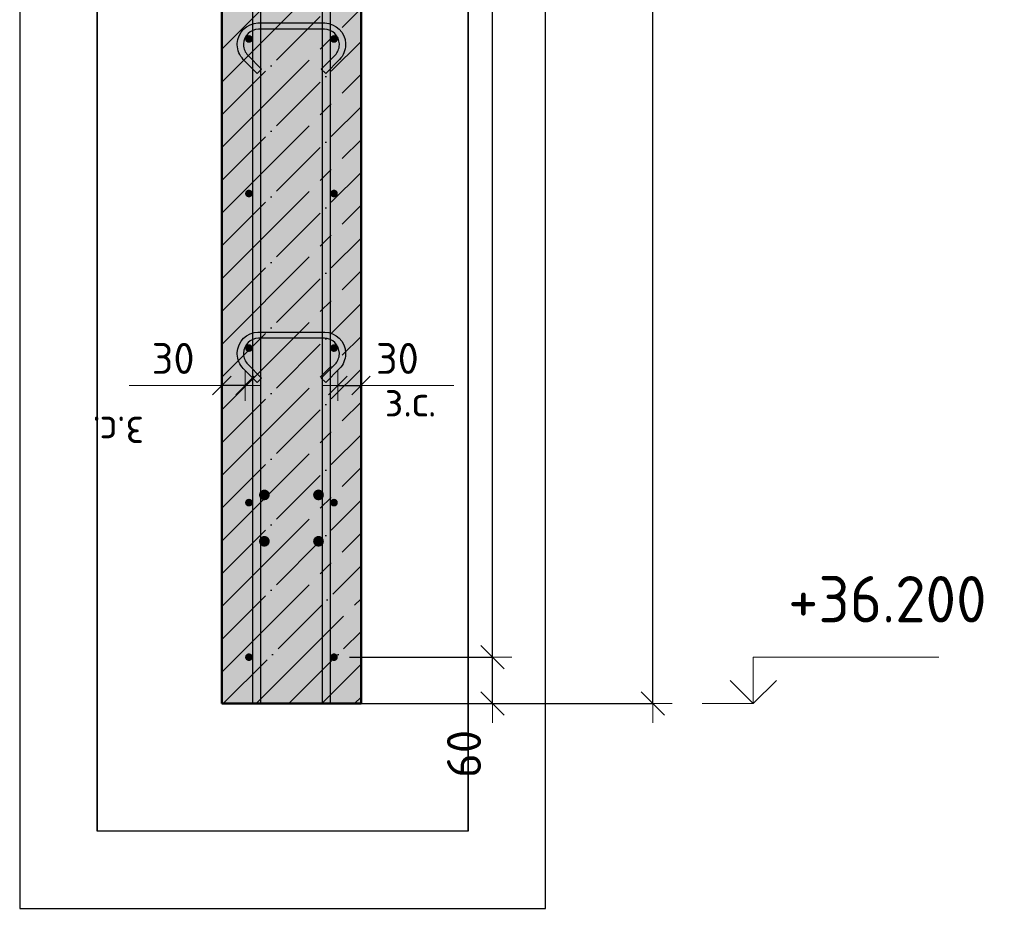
# Model space of a CAD drawing. Header units: millimetres. Extents: x -27380 to 48638, y 46540 to 72525.
# Tile 73 of 106: x 42048 to 43321, y 49456 to 50606. Entities that reach past the tile are written whole.
import ezdxf

# ---------------------------------------------------------------- set-up
doc = ezdxf.new("R2010")
doc.units = ezdxf.units.MM
doc.header["$PDMODE"] = 65
doc.linetypes.add('______11', pattern=[100, 80, -10, 0, -10])
doc.linetypes.add('______5', pattern=[220, 160, -20, 20, -20])
for name, color, linetype, lineweight in [('Standard', 7, 'Continuous', 25), ('Арм.стержн. вертикальными 1', 22, 'Continuous', 35), ('Арм.стержн. Доп. арматура', 180, 'Continuous', 35), ('Арм.стержн.горизонт. 1', 180, 'Continuous', 35), ('Высотная отметки_ общее', 7, 'Continuous', 13), ('Размерная линия_ общее', 7, 'Continuous', 13), ('Размерная линия_ общее_1', 7, 'Continuous', 13)]:
    doc.layers.add(name, color=color, linetype=linetype, lineweight=lineweight)
doc.layers.add('Арм.стержн.Стяжки', color=7, linetype='Continuous', lineweight=35, true_color=0x501e0f)
doc.styles.add('ISOCPEUR', font='ISOCPEUR')
doc.dimstyles.new('DIMSTYLE_3', dxfattribs={"dimtxt": 44, "dimasz": 50, "dimexe": 0, "dimexo": 0, "dimgap": 22, "dimtad": 2, "dimdec": 0, "dimrnd": 5, "dimzin": 12, "dimdsep": 46, "dimtxsty": 'ISOCPEUR', "dimblk1": 'ALL_ML_STRICH', "dimblk2": 'ALL_ML_STRICH', "dimsah": 1, "dimcen": 0, "dimclrd": 7, "dimclre": 256, "dimclrt": 7, "dimadec": 0, "dimazin": 0, "dimtfac": 1, "dimtdec": 0, "dimtix": 1, "dimtmove": 2, "dimatfit": 3, "dimfxl": 0, "dimtvp": 1.2, "dimtzin": 0, "dimlwd": 0, "dimlwe": -3, "dimarcsym": 0})
doc.dimstyles.new('DIMSTYLE_7', dxfattribs={"dimtxt": 44, "dimasz": 50, "dimexe": 0, "dimexo": 0, "dimgap": 22, "dimtad": 2, "dimdec": 0, "dimrnd": 5, "dimzin": 12, "dimdsep": 46, "dimtxsty": 'ISOCPEUR', "dimblk1": 'ALL_ML_STRICH', "dimblk2": 'ALL_ML_STRICH', "dimsah": 1, "dimcen": 0, "dimclrd": 7, "dimclre": 256, "dimclrt": 7, "dimadec": 0, "dimazin": 0, "dimtfac": 1, "dimtdec": 0, "dimtix": 1, "dimtmove": 2, "dimatfit": 3, "dimfxl": 0, "dimtzin": 0, "dimlwd": 0, "dimlwe": -3, "dimarcsym": 0})
doc.dimstyles.new('DIMSTYLE_9', dxfattribs={"dimtxt": 40, "dimasz": 40, "dimexe": 0, "dimexo": 0.001, "dimgap": 20, "dimtad": 2, "dimdec": 0, "dimrnd": 5, "dimzin": 12, "dimdsep": 46, "dimtxsty": 'ISOCPEUR', "dimblk1": 'ALL_ML_STRICH', "dimblk2": 'ALL_ML_STRICH', "dimsah": 1, "dimcen": 0, "dimse1": 1, "dimse2": 1, "dimclrd": 7, "dimclre": 256, "dimclrt": 7, "dimadec": 0, "dimazin": 0, "dimtfac": 1, "dimtdec": 0, "dimtix": 1, "dimtmove": 2, "dimatfit": 3, "dimfxl": 0, "dimtvp": 1.2, "dimtzin": 0, "dimlwd": 0, "dimlwe": -3, "dimarcsym": 0})

# ---------------------------------------------------------------- blocks, each defined once
blk = doc.blocks.new('ALL_ML_STRICH')
at = {"color": 0, "linetype": 'ByBlock', "lineweight": -2}
for p, q in [((-0.3, -0.3), (0.3, 0.3)), ((0, -0.5), (0, 0.5)), ((-1, 0), (0.5, 0))]:
    blk.add_line(p, q, dxfattribs=at)
blk = doc.blocks.new('*D41')
at = {"layer": 'DEFPOINTS', "color": 7, "linetype": 'Continuous', "lineweight": 13, "transparency": 33554687}
for p in [(42459.4, 50132.9), (42459.4, 50124.2), (42489.4, 50124.2)]:
    blk.add_point(p, dxfattribs=at)
at = {"layer": 'Размерная линия_ общее_1', "color": 7, "linetype": 'Continuous', "lineweight": -2, "transparency": 33554687}
blk.add_line((42459.4, 50132.9), (42489.4, 50132.9), dxfattribs=at)
at = {"layer": 'Размерная линия_ общее_1', "color": 7, "linetype": 'Continuous', "lineweight": 13, "transparency": 33554687, "xscale": 40, "yscale": 40, "zscale": 40, "rotation": 180}
blk.add_blockref('ALL_ML_STRICH', (42459.4, 50132.9), dxfattribs=at)
at = {"layer": 'Размерная линия_ общее_1', "color": 7, "linetype": 'Continuous', "lineweight": 13, "transparency": 33554687, "xscale": 40, "yscale": 40, "zscale": 40}
blk.add_blockref('ALL_ML_STRICH', (42489.4, 50132.9), dxfattribs=at)
at = {"layer": 'Размерная линия_ общее_1', "color": 7, "linetype": 'Continuous', "lineweight": 13, "transparency": 33554687, "insert": (42536.4, 50167.9), "char_height": 40, "width": 80, "attachment_point": 5, "style": 'ISOCPEUR'}
blk.add_mtext('\\A1;{30}', dxfattribs=at)
at = {"layer": 'Размерная линия_ общее_1', "color": 7, "linetype": 'Continuous', "lineweight": 13, "transparency": 33554687, "insert": (42520, 50132.7), "char_height": 40, "width": 2, "attachment_point": 1, "line_spacing_factor": 0.60241, "style": 'ISOCPEUR'}
blk.add_mtext('з.с.', dxfattribs=at)
blk = doc.blocks.new('*D42')
at = {"layer": 'DEFPOINTS', "color": 7, "linetype": 'Continuous', "lineweight": 13, "transparency": 33554687}
for p in [(42339.4, 50132.9), (42309.4, 50124.2), (42339.4, 50124.2)]:
    blk.add_point(p, dxfattribs=at)
at = {"layer": 'Размерная линия_ общее_1', "color": 7, "linetype": 'Continuous', "lineweight": -2, "transparency": 33554687}
blk.add_line((42339.4, 50132.9), (42309.4, 50132.9), dxfattribs=at)
at = {"layer": 'Размерная линия_ общее_1', "color": 7, "linetype": 'Continuous', "lineweight": 13, "transparency": 33554687, "xscale": 40, "yscale": 40, "zscale": 40}
for p, rotation in [((42309.4, 50132.9), 180), ((42339.4, 50132.9), 360)]:
    blk.add_blockref('ALL_ML_STRICH', p, dxfattribs=dict(at, rotation=rotation))
at = {"layer": 'Размерная линия_ общее_1', "color": 7, "linetype": 'Continuous', "lineweight": 13, "transparency": 33554687, "insert": (42246.4, 50167.9), "char_height": 40, "width": 80, "attachment_point": 5, "style": 'ISOCPEUR'}
blk.add_mtext('\\A1;{30}', dxfattribs=at)
at = {"layer": 'Размерная линия_ общее_1', "color": 7, "linetype": 'Continuous', "lineweight": 13, "transparency": 33554687, "insert": (42208.9, 50052.7), "char_height": 40, "width": 2, "attachment_point": 1, "rotation": 180, "line_spacing_factor": 0.60241, "style": 'ISOCPEUR'}
blk.add_mtext('з.с.', dxfattribs=at)
blk = doc.blocks.new('*D47')
at = {"layer": 'DEFPOINTS', "color": 7, "linetype": 'Continuous', "lineweight": 13, "transparency": 33554687}
for p in [(42489.4, 52841.3), (42537.4, 49721.3), (42866.7, 49721.3)]:
    blk.add_point(p, dxfattribs=at)
at = {"layer": 'Размерная линия_ общее', "color": 253, "linetype": 'Continuous', "lineweight": -2, "true_color": 0xa0a0a0, "transparency": 33554687}
for p, q in [((42509.4, 52841.3), (42866.7, 52841.3)), ((42557.4, 49721.3), (42866.7, 49721.3))]:
    blk.add_line(p, q, dxfattribs=at)
at = {"layer": 'Размерная линия_ общее', "color": 7, "linetype": 'Continuous', "lineweight": -2, "transparency": 33554687}
blk.add_line((42866.7, 49721.3), (42866.7, 52841.3), dxfattribs=at)
at = {"layer": 'Размерная линия_ общее', "color": 7, "linetype": 'Continuous', "lineweight": 13, "transparency": 33554687, "xscale": 50, "yscale": 50, "zscale": 50}
for p, rotation in [((42866.7, 52841.3), 90), ((42866.7, 49721.3), 270)]:
    blk.add_blockref('ALL_ML_STRICH', p, dxfattribs=dict(at, rotation=rotation))
at = {"layer": 'Размерная линия_ общее', "color": 7, "linetype": 'Continuous', "lineweight": 13, "transparency": 33554687, "insert": (42829.7, 51287.9), "char_height": 44, "width": 176, "attachment_point": 5, "rotation": 90, "style": 'ISOCPEUR'}
blk.add_mtext('\\A1;{3120}', dxfattribs=at)
blk = doc.blocks.new('COMPLEX_ELEVATIONDIM_1')
at = {"layer": 'Высотная отметки_ общее', "color": 7, "linetype": 'Continuous', "lineweight": 13, "transparency": 33554687}
for p, q in [((42996.7, 49721.3), (42996.7, 49781.3)), ((42996.7, 49781.3), (43236.7, 49781.3)), ((42996.7, 49721.3), (42966.7, 49751.3)), ((42996.7, 49721.3), (43026.7, 49751.3)), ((42996.7, 49721.3), (42996.7, 49721.3)), ((42996.7, 49721.3), (42996.7, 49721.3)), ((42996.7, 49721.3), (42996.7, 49721.3)), ((42996.7, 49721.3), (42996.7, 49721.3))]:
    blk.add_line(p, q, dxfattribs=at)
blk.add_lwpolyline([(42996.7, 49721.3), (42936.7, 49721.3), (42936.7, 49721.3), (42930.5, 49721.3)], dxfattribs=at)
at = {"layer": 'Высотная отметки_ общее', "color": 7, "linetype": 'Continuous', "lineweight": 13, "transparency": 33554687, "insert": (43041.7, 49826.3), "char_height": 60, "width": 298.477, "attachment_point": 7, "style": 'ISOCPEUR'}
blk.add_mtext('\\W0.96;+36.200', dxfattribs=at)
blk = doc.blocks.new('*D51')
at = {"layer": 'DEFPOINTS', "color": 7, "linetype": 'Continuous', "lineweight": 13, "transparency": 33554687}
for p in [(42454.4, 49781.3), (42435.3, 49721.3), (42659.4, 49721.3)]:
    blk.add_point(p, dxfattribs=at)
at = {"layer": 'Размерная линия_ общее', "color": 253, "linetype": 'Continuous', "lineweight": -2, "true_color": 0xa0a0a0, "transparency": 33554687}
for p, q in [((42474.4, 49781.3), (42659.4, 49781.3)), ((42455.3, 49721.3), (42659.4, 49721.3))]:
    blk.add_line(p, q, dxfattribs=at)
at = {"layer": 'Размерная линия_ общее', "color": 7, "linetype": 'Continuous', "lineweight": -2, "transparency": 33554687}
blk.add_line((42659.4, 49721.3), (42659.4, 49781.3), dxfattribs=at)
at = {"layer": 'Размерная линия_ общее', "color": 7, "linetype": 'Continuous', "lineweight": 13, "transparency": 33554687, "xscale": 50, "yscale": 50, "zscale": 50}
for p, rotation in [((42659.4, 49781.3), 90), ((42659.4, 49721.3), 270)]:
    blk.add_blockref('ALL_ML_STRICH', p, dxfattribs=dict(at, rotation=rotation))
at = {"layer": 'Размерная линия_ общее', "color": 7, "linetype": 'Continuous', "lineweight": 13, "transparency": 33554687, "insert": (42622.6, 49656.2), "char_height": 44, "width": 88, "attachment_point": 5, "rotation": 90, "style": 'ISOCPEUR'}
blk.add_mtext('\\A1;{60}', dxfattribs=at)
blk = doc.blocks.new('*D52')
at = {"layer": 'DEFPOINTS', "color": 7, "linetype": 'Continuous', "lineweight": 13, "transparency": 33554687}
for p in [(42454.4, 52781.3), (42454.4, 49781.3), (42659.4, 49781.3)]:
    blk.add_point(p, dxfattribs=at)
at = {"layer": 'Размерная линия_ общее', "color": 253, "linetype": 'Continuous', "lineweight": -2, "true_color": 0xa0a0a0, "transparency": 33554687}
for p, q in [((42474.4, 52781.3), (42659.4, 52781.3)), ((42474.4, 49781.3), (42659.4, 49781.3))]:
    blk.add_line(p, q, dxfattribs=at)
at = {"layer": 'Размерная линия_ общее', "color": 7, "linetype": 'Continuous', "lineweight": -2, "transparency": 33554687}
blk.add_line((42659.4, 49781.3), (42659.4, 52781.3), dxfattribs=at)
at = {"layer": 'Размерная линия_ общее', "color": 7, "linetype": 'Continuous', "lineweight": 13, "transparency": 33554687, "xscale": 50, "yscale": 50, "zscale": 50}
for p, rotation in [((42659.4, 52781.3), 90), ((42659.4, 49781.3), 270)]:
    blk.add_blockref('ALL_ML_STRICH', p, dxfattribs=dict(at, rotation=rotation))
at = {"layer": 'Размерная линия_ общее', "color": 7, "linetype": 'Continuous', "lineweight": 13, "transparency": 33554687, "insert": (42600.4, 51133.3), "char_height": 44, "width": 2.2, "attachment_point": 1, "rotation": 90, "line_spacing_factor": 0.60241, "style": 'ISOCPEUR'}
blk.add_mtext('\\W0.91;15х200=3000', dxfattribs=at)

msp = doc.modelspace()

# ---------------------------------------------------------------- hatches: boundary and pattern name
at = {"layer": 'Арм.стержн. Доп. арматура', "linetype": 'Continuous', "lineweight": 50, "transparency": 33554687}
for points in [[(42371.4, 49991.3), (42370.9, 49994), (42369.4, 49996.2), (42367.1, 49997.7), (42364.4, 49998.3), (42361.8, 49997.7), (42359.5, 49996.2), (42358, 49994), (42357.4, 49991.3), (42358, 49988.6), (42359.5, 49986.3), (42361.8, 49984.8), (42364.4, 49984.3), (42367.1, 49984.8), (42369.4, 49986.3), (42370.9, 49988.6)], [(42441.4, 49991.3), (42440.9, 49994), (42439.4, 49996.2), (42437.1, 49997.7), (42434.4, 49998.3), (42431.8, 49997.7), (42429.5, 49996.2), (42428, 49994), (42427.4, 49991.3), (42428, 49988.6), (42429.5, 49986.3), (42431.8, 49984.8), (42434.4, 49984.3), (42437.1, 49984.8), (42439.4, 49986.3), (42440.9, 49988.6)], [(42371.4, 49931.3), (42370.9, 49934), (42369.4, 49936.2), (42367.1, 49937.7), (42364.4, 49938.3), (42361.8, 49937.7), (42359.5, 49936.2), (42358, 49934), (42357.4, 49931.3), (42358, 49928.6), (42359.5, 49926.3), (42361.8, 49924.8), (42364.4, 49924.3), (42367.1, 49924.8), (42369.4, 49926.3), (42370.9, 49928.6)], [(42441.4, 49931.3), (42440.9, 49934), (42439.4, 49936.2), (42437.1, 49937.7), (42434.4, 49938.3), (42431.8, 49937.7), (42429.5, 49936.2), (42428, 49934), (42427.4, 49931.3), (42428, 49928.6), (42429.5, 49926.3), (42431.8, 49924.8), (42434.4, 49924.3), (42437.1, 49924.8), (42439.4, 49926.3), (42440.9, 49928.6)]]:
    msp.add_hatch(color=7, dxfattribs=at).paths.add_polyline_path(points)
at = {"layer": 'Арм.стержн.горизонт. 1', "linetype": 'Continuous', "lineweight": 50, "transparency": 33554687}
for points in [[(42349.4, 50581.3), (42349.1, 50583.2), (42348, 50584.8), (42346.4, 50585.9), (42344.4, 50586.3), (42342.5, 50585.9), (42340.9, 50584.8), (42339.8, 50583.2), (42339.4, 50581.3), (42339.8, 50579.4), (42340.9, 50577.7), (42342.5, 50576.7), (42344.4, 50576.3), (42346.4, 50576.7), (42348, 50577.7), (42349.1, 50579.4)], [(42459.4, 50581.3), (42459.1, 50583.2), (42458, 50584.8), (42456.4, 50585.9), (42454.4, 50586.3), (42452.5, 50585.9), (42450.9, 50584.8), (42449.8, 50583.2), (42449.4, 50581.3), (42449.8, 50579.4), (42450.9, 50577.7), (42452.5, 50576.7), (42454.4, 50576.3), (42456.4, 50576.7), (42458, 50577.7), (42459.1, 50579.4)], [(42349.4, 50381.3), (42349.1, 50383.2), (42348, 50384.8), (42346.4, 50385.9), (42344.4, 50386.3), (42342.5, 50385.9), (42340.9, 50384.8), (42339.8, 50383.2), (42339.4, 50381.3), (42339.8, 50379.4), (42340.9, 50377.7), (42342.5, 50376.7), (42344.4, 50376.3), (42346.4, 50376.7), (42348, 50377.7), (42349.1, 50379.4)], [(42459.4, 50381.3), (42459.1, 50383.2), (42458, 50384.8), (42456.4, 50385.9), (42454.4, 50386.3), (42452.5, 50385.9), (42450.9, 50384.8), (42449.8, 50383.2), (42449.4, 50381.3), (42449.8, 50379.4), (42450.9, 50377.7), (42452.5, 50376.7), (42454.4, 50376.3), (42456.4, 50376.7), (42458, 50377.7), (42459.1, 50379.4)], [(42349.4, 50181.3), (42349.1, 50183.2), (42348, 50184.8), (42346.4, 50185.9), (42344.4, 50186.3), (42342.5, 50185.9), (42340.9, 50184.8), (42339.8, 50183.2), (42339.4, 50181.3), (42339.8, 50179.4), (42340.9, 50177.7), (42342.5, 50176.7), (42344.4, 50176.3), (42346.4, 50176.7), (42348, 50177.7), (42349.1, 50179.4)], [(42459.4, 50181.3), (42459.1, 50183.2), (42458, 50184.8), (42456.4, 50185.9), (42454.4, 50186.3), (42452.5, 50185.9), (42450.9, 50184.8), (42449.8, 50183.2), (42449.4, 50181.3), (42449.8, 50179.4), (42450.9, 50177.7), (42452.5, 50176.7), (42454.4, 50176.3), (42456.4, 50176.7), (42458, 50177.7), (42459.1, 50179.4)], [(42349.4, 49981.3), (42349.1, 49983.2), (42348, 49984.8), (42346.4, 49985.9), (42344.4, 49986.3), (42342.5, 49985.9), (42340.9, 49984.8), (42339.8, 49983.2), (42339.4, 49981.3), (42339.8, 49979.4), (42340.9, 49977.7), (42342.5, 49976.7), (42344.4, 49976.3), (42346.4, 49976.7), (42348, 49977.7), (42349.1, 49979.4)], [(42459.4, 49981.3), (42459.1, 49983.2), (42458, 49984.8), (42456.4, 49985.9), (42454.4, 49986.3), (42452.5, 49985.9), (42450.9, 49984.8), (42449.8, 49983.2), (42449.4, 49981.3), (42449.8, 49979.4), (42450.9, 49977.7), (42452.5, 49976.7), (42454.4, 49976.3), (42456.4, 49976.7), (42458, 49977.7), (42459.1, 49979.4)], [(42349.4, 49781.3), (42349.1, 49783.2), (42348, 49784.8), (42346.4, 49785.9), (42344.4, 49786.3), (42342.5, 49785.9), (42340.9, 49784.8), (42339.8, 49783.2), (42339.4, 49781.3), (42339.8, 49779.4), (42340.9, 49777.7), (42342.5, 49776.7), (42344.4, 49776.3), (42346.4, 49776.7), (42348, 49777.7), (42349.1, 49779.4)], [(42459.4, 49781.3), (42459.1, 49783.2), (42458, 49784.8), (42456.4, 49785.9), (42454.4, 49786.3), (42452.5, 49785.9), (42450.9, 49784.8), (42449.8, 49783.2), (42449.4, 49781.3), (42449.8, 49779.4), (42450.9, 49777.7), (42452.5, 49776.7), (42454.4, 49776.3), (42456.4, 49776.7), (42458, 49777.7), (42459.1, 49779.4)]]:
    msp.add_hatch(color=4, dxfattribs=at).paths.add_polyline_path(points)
at = {"layer": 'Размерная линия_ общее', "linetype": 'Continuous', "lineweight": -3, "transparency": 33554687}
msp.add_hatch(color=7, dxfattribs=at).paths.add_polyline_path([(42309.4, 52841.3), (42309.4, 49721.3), (42489.4, 49721.3), (42489.4, 52841.3)])

# ---------------------------------------------------------------- linework, layer by layer
at = {"color": 52, "linetype": 'Continuous', "lineweight": -3, "transparency": 33554687}
for p, q in [((42148, 49556.3), (42148, 54231.9)), ((42148, 54231.9), (42148, 49556.3)), ((42628, 49556.3), (42628, 54231.9)), ((42628, 54231.9), (42628, 49556.3)), ((42628, 49556.3), (42148, 49556.3)), ((42628, 49556.3), (42148, 49556.3))]:
    msp.add_line(p, q, dxfattribs=at)
at = {"layer": 'Standard', "color": 7, "linetype": 'Continuous', "lineweight": 13, "transparency": 33554687}
for p, q in [((42309.4, 50132.9), (42189.4, 50132.9)), ((42489.4, 50132.9), (42609.4, 50132.9))]:
    msp.add_line(p, q, dxfattribs=at)
at = {"layer": 'Standard', "color": 7, "linetype": 'Continuous', "lineweight": -3, "transparency": 33554687}
msp.add_lwpolyline([(42048, 49456.3), (42728, 49456.3), (42728, 54331.9), (42048, 54331.9), (42048, 49456.3)], dxfattribs=at)
at = {"layer": 'Арм.стержн. вертикальными 1', "color": 4, "linetype": 'Continuous', "lineweight": 25, "transparency": 33554687}
for points in [[(42349.4, 49721.3), (42349.4, 54081.3), (42359.4, 54081.3), (42359.4, 49721.3), (42349.4, 49721.3)], [(42439.4, 49721.3), (42439.4, 54081.3), (42449.4, 54081.3), (42449.4, 49721.3), (42439.4, 49721.3)]]:
    msp.add_lwpolyline(points, dxfattribs=at)
at = {"layer": 'Арм.стержн.горизонт. 1', "color": 52, "linetype": 'Continuous', "lineweight": 50, "transparency": 33554687}
for p, q in [((42309.4, 49721.3), (42309.4, 49721.3)), ((42489.4, 49721.3), (42489.4, 49721.3))]:
    msp.add_line(p, q, dxfattribs=at)
at = {"layer": 'Арм.стержн.Стяжки', "color": 40, "linetype": 'Continuous', "lineweight": 25, "transparency": 33554687}
for points in [[(42355.2, 50536.8), (42337.2, 50554.8), (42335.5, 50556.7), (42334, 50558.8), (42332.7, 50561.1), (42331.6, 50563.4), (42330.7, 50565.9), (42330, 50568.4), (42329.6, 50571), (42329.4, 50573.5), (42329.4, 50575.5), (42330.1, 50580.4), (42331.8, 50585.4), (42334.4, 50590.1), (42337.6, 50594), (42341.5, 50597.2), (42346.2, 50599.8), (42351.2, 50601.5), (42356.1, 50602.1), (42442.8, 50602.1), (42447.6, 50601.5), (42452.7, 50599.8), (42457.4, 50597.2), (42461.3, 50594), (42464.5, 50590.1), (42467.1, 50585.4), (42468.8, 50580.4), (42469.4, 50575.5), (42469.4, 50573.5), (42469.3, 50571), (42468.8, 50568.4), (42468.2, 50565.9), (42467.3, 50563.4), (42466.2, 50561.1), (42464.9, 50558.8), (42463.4, 50556.7), (42461.7, 50554.8), (42443.7, 50536.8), (42438, 50542.4), (42455.9, 50560.3), (42457.1, 50561.7), (42458.2, 50563.2), (42459.1, 50564.8), (42459.9, 50566.5), (42460.5, 50568.2), (42461, 50570), (42461.3, 50571.9), (42461.4, 50573.8), (42461.4, 50574.9), (42460.9, 50578.5), (42459.7, 50582.2), (42457.9, 50585.5), (42455.6, 50588.3), (42452.8, 50590.6), (42449.5, 50592.4), (42445.8, 50593.6), (42442.2, 50594.1), (42356.7, 50594.1), (42353.1, 50593.6), (42349.4, 50592.4), (42346, 50590.6), (42343.3, 50588.3), (42341, 50585.5), (42339.2, 50582.2), (42337.9, 50578.5), (42337.4, 50574.9), (42337.4, 50573.8), (42337.6, 50571.9), (42337.9, 50570), (42338.3, 50568.2), (42339, 50566.5), (42339.7, 50564.8), (42340.7, 50563.2), (42341.8, 50561.7), (42343, 50560.3), (42360.9, 50542.4), (42355.2, 50536.8)], [(42355.2, 50136.8), (42337.2, 50154.8), (42335.5, 50156.7), (42334, 50158.8), (42332.7, 50161.1), (42331.6, 50163.4), (42330.7, 50165.9), (42330, 50168.4), (42329.6, 50171), (42329.4, 50173.5), (42329.4, 50175.5), (42330.1, 50180.4), (42331.8, 50185.4), (42334.4, 50190.1), (42337.6, 50194), (42341.5, 50197.2), (42346.2, 50199.8), (42351.2, 50201.5), (42356.1, 50202.1), (42442.8, 50202.1), (42447.6, 50201.5), (42452.7, 50199.8), (42457.4, 50197.2), (42461.3, 50194), (42464.5, 50190.1), (42467.1, 50185.4), (42468.8, 50180.4), (42469.4, 50175.5), (42469.4, 50173.5), (42469.3, 50171), (42468.8, 50168.4), (42468.2, 50165.9), (42467.3, 50163.4), (42466.2, 50161.1), (42464.9, 50158.8), (42463.4, 50156.7), (42461.7, 50154.8), (42443.7, 50136.8), (42438, 50142.4), (42455.9, 50160.3), (42457.1, 50161.7), (42458.2, 50163.2), (42459.1, 50164.8), (42459.9, 50166.5), (42460.5, 50168.2), (42461, 50170), (42461.3, 50171.9), (42461.4, 50173.8), (42461.4, 50174.9), (42460.9, 50178.5), (42459.7, 50182.2), (42457.9, 50185.5), (42455.6, 50188.3), (42452.8, 50190.6), (42449.5, 50192.4), (42445.8, 50193.6), (42442.2, 50194.1), (42356.7, 50194.1), (42353.1, 50193.6), (42349.4, 50192.4), (42346, 50190.6), (42343.3, 50188.3), (42341, 50185.5), (42339.2, 50182.2), (42337.9, 50178.5), (42337.4, 50174.9), (42337.4, 50173.8), (42337.6, 50171.9), (42337.9, 50170), (42338.3, 50168.2), (42339, 50166.5), (42339.7, 50164.8), (42340.7, 50163.2), (42341.8, 50161.7), (42343, 50160.3), (42360.9, 50142.4), (42355.2, 50136.8)]]:
    msp.add_lwpolyline(points, dxfattribs=at)
at = {"layer": 'Размерная линия_ общее', "color": 7, "linetype": 'Continuous', "lineweight": 50, "transparency": 33554687}
for p, q in [((42309.4, 52841.3), (42309.4, 49721.3)), ((42489.4, 49721.3), (42489.4, 52841.3)), ((42309.4, 49721.3), (42489.4, 49721.3))]:
    msp.add_line(p, q, dxfattribs=at)
at = {"layer": 'Размерная линия_ общее', "color": 7, "linetype": '______11', "lineweight": -3, "transparency": 33554687}
for p, q in [((42309.4, 50567.9), (42489.4, 50747.9)), ((42309.4, 50483.1), (42489.4, 50663.1)), ((42309.4, 50398.2), (42489.4, 50578.2)), ((42309.4, 50313.4), (42489.4, 50493.4)), ((42309.4, 50228.5), (42489.4, 50408.5)), ((42309.4, 50143.7), (42489.4, 50323.7)), ((42309.4, 50058.8), (42489.4, 50238.8)), ((42309.4, 49974), (42489.4, 50154)), ((42309.4, 49889.1), (42489.4, 50069.1)), ((42309.4, 49804.3), (42489.4, 49984.3)), ((42311.3, 49721.3), (42489.4, 49899.4)), ((42396.2, 49721.3), (42489.4, 49814.6)), ((42481, 49721.3), (42489.4, 49729.7))]:
    msp.add_line(p, q, dxfattribs=at)
at = {"layer": 'Размерная линия_ общее', "color": 7, "linetype": '______5', "lineweight": -3, "transparency": 33554687}
for p, q in [((42309.4, 50525.5), (42489.4, 50705.5)), ((42309.4, 50440.7), (42489.4, 50620.7)), ((42309.4, 50355.8), (42489.4, 50535.8)), ((42309.4, 50270.9), (42489.4, 50450.9)), ((42309.4, 50186.1), (42489.4, 50366.1)), ((42309.4, 50101.2), (42489.4, 50281.2)), ((42309.4, 50016.4), (42489.4, 50196.4)), ((42309.4, 49931.5), (42489.4, 50111.5)), ((42309.4, 49846.7), (42489.4, 50026.7)), ((42309.4, 49761.8), (42489.4, 49941.8)), ((42353.7, 49721.3), (42489.4, 49857)), ((42438.6, 49721.3), (42489.4, 49772.1))]:
    msp.add_line(p, q, dxfattribs=at)

# ---------------------------------------------------------------- block references
at = {"layer": 'Высотная отметки_ общее', "color": 7, "linetype": 'Continuous', "lineweight": 13, "transparency": 33554687}
msp.add_blockref('COMPLEX_ELEVATIONDIM_1', (0, 0), dxfattribs=at)

# ---------------------------------------------------------------- dimensions: what is measured, and where the dimension line sits
at = {"layer": 'Размерная линия_ общее', "color": 7, "linetype": 'Continuous', "lineweight": 13, "transparency": 33554687}
for base, p1, p2, dimstyle, picture, middle in [((42866.7, 52841.3), (42557.4, 49721.3), (42509.4, 52841.3), 'DIMSTYLE_7', '*D47', (42829.7, 51287.9)), ((42659.4, 49781.3), (42455.3, 49721.3), (42474.4, 49781.3), 'DIMSTYLE_3', '*D51', (42622.6, 49656.2))]:
    dim = msp.add_linear_dim(base=base, p1=p1, p2=p2, angle=90, dimstyle=dimstyle, override={"dimpost": '<>', "dimclrd": 7, "dimclre": 253, "dimclrt": 7, "dimlwd": 0, "dimlwe": 65533}, dxfattribs=at)
    dim.commit()
    dim.dimension.update_dxf_attribs({"geometry": picture, "text_midpoint": middle, "dimtype": 160})
dim = msp.add_linear_dim(base=(42659.4, 52781.3), p1=(42474.4, 49781.3), p2=(42474.4, 52781.3), angle=90, text='\\W0.91;15х200=3000', dimstyle='DIMSTYLE_7', override={"dimpost": '<>', "dimclrd": 7, "dimclre": 253, "dimclrt": 7, "dimlwd": 0, "dimlwe": 65533}, dxfattribs=at)
dim.commit()
dim.dimension.update_dxf_attribs({"geometry": '*D52', "text_midpoint": (42637.4, 51281.3), "dimtype": 160})
at = {"layer": 'Размерная линия_ общее_1', "color": 7, "linetype": 'Continuous', "lineweight": 13, "transparency": 33554687}
dim = msp.add_linear_dim(base=(42309.4, 50132.9), p1=(42339.4, 50124.2), p2=(42309.4, 50124.2), angle=180, text='<>\\Xз.с.', dimstyle='DIMSTYLE_9', override={"dimpost": '<>', "dimclrd": 7, "dimclre": 253, "dimclrt": 7, "dimlwd": 0, "dimlwe": 65533}, dxfattribs=at)
dim.commit()
dim.dimension.update_dxf_attribs({"geometry": '*D42', "text_midpoint": (42246.4, 50167.9), "dimtype": 160})
dim = msp.add_linear_dim(base=(42489.4, 50132.9), p1=(42459.4, 50124.2), p2=(42489.4, 50124.2), text='<>\\Xз.с.', dimstyle='DIMSTYLE_9', override={"dimpost": '<>', "dimclrd": 7, "dimclre": 253, "dimclrt": 7, "dimlwd": 0, "dimlwe": 65533}, dxfattribs=at)
dim.commit()
dim.dimension.update_dxf_attribs({"geometry": '*D41', "text_midpoint": (42536.4, 50167.9), "dimtype": 160})

doc.saveas('drawing.dxf')
